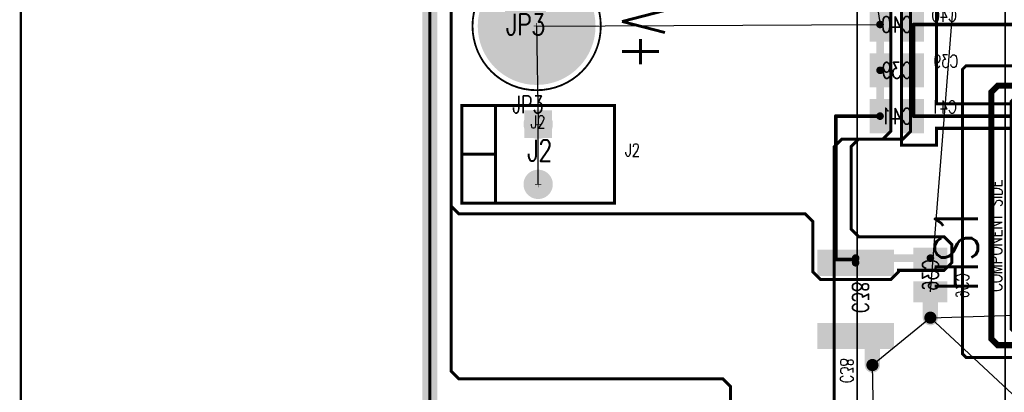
# Model space of a CAD drawing. Extents: x -7.2 to 18.3, y -5.6 to 10.9.
# Tile 17 of 112: x -1.5 to 1.7, y 6 to 7.2. Entities that reach past the tile are written whole.
import ezdxf
from ezdxf.enums import TextEntityAlignment as Align

# ---------------------------------------------------------------- set-up
doc = ezdxf.new("R2010")
doc.units = 0
for name, pattern in [('SIG_2', [2, 1, 1]), ('SIG_22', [2, 1, 1]), ('SIG_6', [2, 1, 1]), ('SIG_9', [2, 1, 1])]:
    doc.linetypes.add(name, pattern=pattern)
for name, color, linetype in [('2D_LINE_02', 112, 'CONTINUOUS'), ('2D_LINE_116', 255, 'CONTINUOUS'), ('BOARD_OUTLINE_00', 254, 'CONTINUOUS'), ('COPPER_01', 1, 'CONTINUOUS'), ('COPPER_04', 5, 'CONTINUOUS'), ('DRIL_NPLTE_THRU_01', 16, 'CONTINUOUS'), ('DRIL_NPLTE_THRU_03', 146, 'CONTINUOUS'), ('DRIL_NPLTE_THRU_04', 176, 'CONTINUOUS'), ('DRIL_PLTE_THRU_01', 16, 'CONTINUOUS'), ('DRIL_PLTE_THRU_03', 146, 'CONTINUOUS'), ('DRIL_PLTE_THRU_04', 176, 'CONTINUOUS'), ('DRIL_SYMBOL', 254, 'CONTINUOUS'), ('LINK_00', 2, 'CONTINUOUS'), ('PADS_BOT', 5, 'CONTINUOUS'), ('PADS_INNER', 1, 'CONTINUOUS'), ('PADS_TOP', 1, 'CONTINUOUS'), ('PADS_XR_131', 3, 'CONTINUOUS'), ('PADS_XR_132', 6, 'CONTINUOUS'), ('PADS_XR_133', 254, 'CONTINUOUS'), ('PART_NAME_123', 255, 'CONTINUOUS'), ('PART_NAME_124', 6, 'CONTINUOUS'), ('PART_NAME_129', 2, 'CONTINUOUS'), ('PART_NAME_130', 106, 'CONTINUOUS'), ('PART_TOP_2DLINE_123', 255, 'CONTINUOUS'), ('PART_TOP_2DLINE_129', 2, 'CONTINUOUS'), ('PART_TOP_TEXT_123', 255, 'CONTINUOUS'), ('TEXT_123', 255, 'CONTINUOUS'), ('TRACE_01', 1, 'CONTINUOUS'), ('TRACE_04', 5, 'CONTINUOUS'), ('VIAPTS', 56, 'CONTINUOUS')]:
    doc.layers.add(name, color=color, linetype=linetype)
doc.styles.add('W0$001', font='simplex', dxfattribs={"width": 0.75})
doc.styles.add('W0$005', font='simplex', dxfattribs={"width": 0.75})
doc.styles.add('W0$006', font='simplex', dxfattribs={"width": 0.75})
doc.styles.add('W0$008', font='simplex', dxfattribs={"width": 0.75})
doc.styles.add('W0$02', font='simplex', dxfattribs={"width": 0.75})

# ---------------------------------------------------------------- blocks, each defined once
blk = doc.blocks.new('BOARD_1')
at = {"layer": 'BOARD_OUTLINE_00', "const_width": 0.01}
blk.add_lwpolyline([(-2.0303, 2.4627), (9.0698, 2.4627), (9.0698, -5.5373), (-2.0303, -5.5373)], close=True, dxfattribs=at)
blk = doc.blocks.new('DRAWING_7')
at = {"layer": '2D_LINE_116', "const_width": 0.008}
blk.add_lwpolyline([(-6.1542, 0), (7.2, 0), (7.2, 12.6876), (-6.1542, 12.6876)], close=True, dxfattribs=at)
blk = doc.blocks.new('DRAWING_274')
at = {"layer": '2D_LINE_02', "const_width": 0.05}
blk.add_lwpolyline([(0, -0.05), (0.4099, -0.05), (0.4099, 0.35), (1.28, 0.35), (1.28, 1.6801), (1.135, 1.6801), (1.135, 2.24), (0.7849, 2.24), (0.7849, 2.465), (0.565, 2.465), (0.565, 4.55), (-1.5751, 4.55), (-1.5751, -0.48), (-0.24, -0.48), (-0.24, 0.015), (-0.49, 0.015), (-0.49, 0.5), (0, 0.5)], close=True, dxfattribs=at)
blk = doc.blocks.new('DRAWING_275')
at = {"layer": '2D_LINE_02', "const_width": 0.05}
blk.add_lwpolyline([(-2.0303, 2.4627), (9.0698, 2.4627), (9.0698, -5.5373), (-2.0303, -5.5373)], close=True, dxfattribs=at)
blk = doc.blocks.new('SMOOTH_0$01')
at = {"const_width": 0.005}
blk.add_lwpolyline([(-0.0025, 0, 1), (0.0025, 0, 1)], format="xyb", close=True, dxfattribs=at)
blk = doc.blocks.new('COPPER_269')
at = {"layer": 'COPPER_01', "const_width": 0.01}
blk.add_lwpolyline([(0.005, -0.077), (0.017, -0.065), (0.123, -0.065), (0.135, -0.077), (0.135, -0.13), (0.1349, -0.13), (0.1349, -0.268), (0.1229, -0.28), (-0.4981, -0.28), (-0.5101, -0.268), (-0.5101, 0.663), (-0.4981, 0.675), (-0.2221, 0.675), (-0.2101, 0.663), (-0.2101, 0.582), (-0.2221, 0.57), (-0.3381, 0.57), (-0.3501, 0.558), (-0.3501, -0.188), (-0.3381, -0.2), (-0.212, -0.2), (-0.2, -0.188), (-0.2, -0.172), (-0.188, -0.16), (-0.007, -0.16), (0.005, -0.148)], close=True, dxfattribs=at)
at = {"layer": 'COPPER_01'}
for p in [(-0.4981, 0.675), (-0.2221, 0.675), (-0.5101, 0.663), (-0.2101, 0.663), (-0.2101, 0.582), (-0.3501, 0.558), (-0.3381, 0.57), (-0.2221, 0.57), (0.017, -0.065), (0.123, -0.065), (0.005, -0.077), (0.135, -0.077), (0.1349, -0.13), (0.135, -0.13), (-0.188, -0.16), (-0.007, -0.16), (0.005, -0.148), (-0.3501, -0.188), (-0.2, -0.172), (-0.2, -0.188), (-0.3381, -0.2), (-0.212, -0.2), (-0.5101, -0.268), (-0.4981, -0.28), (0.1229, -0.28), (0.1349, -0.268)]:
    blk.add_blockref('SMOOTH_0$01', p, dxfattribs=at)
blk = doc.blocks.new('COPPER_273')
at = {"layer": 'COPPER_01', "const_width": 0.01}
for points in [[(-0.6, 0.225), (-0.6, -0.425), (-0.625, -0.45), (-0.825, -0.45), (-0.85, -0.475), (-0.85, -1.73), (-0.825, -1.755), (-0.0051, -1.755)], [(-1.19, -4.4449), (-1.19, -1.2599), (-1.215, -1.2349), (-2.0802, -1.2349), (-2.1052, -1.2099), (-2.1052, 0.0901)]]:
    blk.add_lwpolyline(points, dxfattribs=at)
at = {"layer": 'COPPER_01'}
for p in [(-0.825, -0.45), (-0.625, -0.45), (-0.6, -0.425), (-0.85, -0.475), (-2.1052, -1.2099), (-2.0802, -1.2349), (-1.215, -1.2349), (-1.19, -1.2599)]:
    blk.add_blockref('SMOOTH_0$01', p, dxfattribs=at)
blk = doc.blocks.new('COPPER_282')
at = {"layer": 'COPPER_04', "const_width": 0.01}
blk.add_lwpolyline([(0, -0.01), (-0.025, 0.015), (-0.6301, 0.015), (-0.6551, -0.01), (-0.6551, -0.3399), (-0.6801, -0.3649), (-1.8302, -0.3649), (-1.8552, -0.3899), (-1.8552, -1.155), (-1.8302, -1.18), (-0.695, -1.18), (-0.67, -1.205), (-0.67, -1.37), (-0.645, -1.395), (-0.415, -1.395), (-0.39, -1.37), (-0.39, -1.365), (-0.24, -1.365), (-0.215, -1.34), (-0.215, -1.28), (-0.24, -1.255), (-0.52, -1.255), (-0.545, -1.23), (-0.545, -0.96), (-0.52, -0.935), (-0.44, -0.935), (-0.415, -0.91), (-0.415, -0.48), (-0.39, -0.455), (-0.375, -0.455), (-0.35, -0.43), (-0.35, -0.26), (-0.325, -0.235), (-0.025, -0.235), (0, -0.21)], close=True, dxfattribs=at)
at = {"layer": 'COPPER_04'}
for p in [(-0.6301, 0.015), (-0.025, 0.015), (-0.6551, -0.01), (0, -0.01), (0, -0.21), (-0.35, -0.26), (-0.325, -0.235), (-0.025, -0.235), (-0.6551, -0.3399), (-1.8552, -0.3899), (-1.8302, -0.3649), (-0.6801, -0.3649), (-0.39, -0.455), (-0.375, -0.455), (-0.35, -0.43), (-0.415, -0.48), (-0.52, -0.935), (-0.44, -0.935), (-0.415, -0.91), (-0.545, -0.96), (-1.8552, -1.155), (-1.8302, -1.18), (-0.695, -1.18), (-0.67, -1.205), (-0.545, -1.23), (-0.52, -1.255), (-0.24, -1.255), (-0.215, -1.28), (-0.215, -1.34), (-0.67, -1.37), (-0.39, -1.365), (-0.39, -1.37), (-0.24, -1.365), (-0.645, -1.395), (-0.415, -1.395)]:
    blk.add_blockref('SMOOTH_0$01', p, dxfattribs=at)
blk = doc.blocks.new('COPPER_283')
at = {"layer": 'COPPER_04', "const_width": 0.01}
blk.add_lwpolyline([(-0.01, 0), (-0.38, 0), (-0.38, 0.325), (-0.495, 0.325), (-0.495, -0.135), (-0.38, -0.135), (-0.38, -0.08), (-0.01, -0.08)], close=True, dxfattribs=at)
at = {"layer": 'COPPER_04'}
for p in [(-0.495, 0.325), (-0.38, 0.325), (-0.38, 0), (-0.01, 0), (-0.38, -0.08), (-0.01, -0.08), (-0.495, -0.135), (-0.38, -0.135)]:
    blk.add_blockref('SMOOTH_0$01', p, dxfattribs=at)
blk = doc.blocks.new('DRIL_HOLE_0')
blk.add_lwpolyline([(0, 0, 1), (0, 0, 1)], format="xyb", close=True)
blk = doc.blocks.new('PAD_13')
at = {"const_width": 0.063}
blk.add_lwpolyline([(-0.053, 0), (0.053, 0)], dxfattribs=at)
blk = doc.blocks.new('PAD_1')
blk.add_lwpolyline([(0, 0, 1), (0, 0, 1)], format="xyb", close=True)
blk = doc.blocks.new('PAD_14')
at = {"const_width": 0.069}
blk.add_lwpolyline([(-0.056, 0), (0.056, 0)], dxfattribs=at)
blk = doc.blocks.new('PAD_15')
at = {"const_width": 0.063}
blk.add_lwpolyline([(-0.052, 0), (0.054, 0)], dxfattribs=at)
blk = doc.blocks.new('STK_BOT_13')
at = {"layer": 'DRIL_PLTE_THRU_01'}
blk.add_blockref('DRIL_HOLE_0', (0, 0), dxfattribs=at)
at = {"layer": 'DRIL_PLTE_THRU_03'}
blk.add_blockref('DRIL_HOLE_0', (0, 0), dxfattribs=at)
at = {"layer": 'DRIL_PLTE_THRU_04'}
blk.add_blockref('DRIL_HOLE_0', (0, 0), dxfattribs=at)
at = {"layer": 'PADS_BOT', "rotation": 90}
blk.add_blockref('PAD_15', (0, 0), dxfattribs=at)
at = {"layer": 'PADS_INNER'}
blk.add_blockref('PAD_1', (0, 0), dxfattribs=at)
at = {"layer": 'PADS_TOP'}
blk.add_blockref('PAD_1', (0, 0), dxfattribs=at)
at = {"layer": 'PADS_XR_131', "rotation": 90}
blk.add_blockref('PAD_14', (0, 0), dxfattribs=at)
at = {"layer": 'PADS_XR_133', "rotation": 90}
blk.add_blockref('PAD_13', (0, 0), dxfattribs=at)
blk = doc.blocks.new('SYM_BOT_11')
for p in [(-0.055, 0), (0.055, 0)]:
    blk.add_blockref('STK_BOT_13', p)
blk = doc.blocks.new('PART_BOT_8')
blk.add_blockref('SYM_BOT_11', (0, 0))
at = {"layer": 'PART_NAME_124', "style": 'W0$006', "width": 0.75}
blk.add_text('C36', height=0.042, rotation=180, dxfattribs=at).set_placement((-0.035, 0.105), align=Align.MIDDLE_CENTER)
at = {"layer": 'PART_NAME_130', "style": 'W0$001', "width": 0.75}
blk.add_text('C36', height=0.0525, rotation=180, dxfattribs=at).set_placement((0, 0), align=Align.MIDDLE_CENTER)
blk = doc.blocks.new('SMOOTH_0$001')
at = {"const_width": 0.0005}
blk.add_lwpolyline([(-0.00025, 0, 1), (0.00025, 0, 1)], format="xyb", close=True, dxfattribs=at)
blk = doc.blocks.new('PART_BODY_TOP_359')
at = {"layer": 'PART_TOP_2DLINE_123', "const_width": 0.01}
blk.add_lwpolyline([(-0.16, 0.25), (-0.16, -0.25), (0.16, -0.25), (0.16, 0.25)], close=True, dxfattribs=at)
for points in [[(-0.16, -0.14), (0.16, -0.14)], [(0, -0.14), (0, -0.25)]]:
    blk.add_lwpolyline(points, dxfattribs=at)
at = {"layer": 'PART_TOP_2DLINE_129', "const_width": 0.001}
blk.add_lwpolyline([(-0.16, 0.25), (-0.16, -0.25), (0.16, -0.25), (0.16, 0.25)], close=True, dxfattribs=at)
at = {"layer": 'PART_TOP_2DLINE_123'}
for p in [(-0.16, 0.25), (0.16, 0.25), (-0.16, -0.14), (0, -0.14), (0.16, -0.14), (-0.16, -0.25), (0, -0.25), (0.16, -0.25)]:
    blk.add_blockref('SMOOTH_0$01', p, dxfattribs=at)
at = {"layer": 'PART_TOP_2DLINE_129'}
for p in [(-0.16, 0.25), (0.16, 0.25), (-0.16, -0.25), (0.16, -0.25)]:
    blk.add_blockref('SMOOTH_0$001', p, dxfattribs=at)
blk = doc.blocks.new('DRIL_SYMBOL_0$052')
at = {"layer": 'DRIL_SYMBOL', "const_width": 0.002}
for points in [[(-0.01, 0), (0.01, 0)], [(0, -0.01), (0, 0.01)]]:
    blk.add_lwpolyline(points, dxfattribs=at)
blk = doc.blocks.new('DRIL_HOLE_0$052')
at = {"const_width": 0.026}
blk.add_lwpolyline([(-0.013, 0, 1), (0.013, 0, 1)], format="xyb", close=True, dxfattribs=at)
blk.add_blockref('DRIL_SYMBOL_0$052', (0, 0))
blk = doc.blocks.new('PAD_59')
at = {"const_width": 0.09}
blk.add_lwpolyline([(-0.045, 0), (0.045, 0)], dxfattribs=at)
blk = doc.blocks.new('PAD_60')
at = {"const_width": 0.048}
blk.add_lwpolyline([(0, -0.024, 1), (0, 0.024, 1)], format="xyb", close=True, dxfattribs=at)
blk = doc.blocks.new('STK_TOP_38')
at = {"layer": 'DRIL_PLTE_THRU_01'}
blk.add_blockref('DRIL_HOLE_0$052', (0, 0), dxfattribs=at)
at = {"layer": 'DRIL_PLTE_THRU_03'}
blk.add_blockref('DRIL_HOLE_0$052', (0, 0), dxfattribs=at)
at = {"layer": 'DRIL_PLTE_THRU_04'}
blk.add_blockref('DRIL_HOLE_0$052', (0, 0), dxfattribs=at)
at = {"layer": 'PADS_BOT'}
blk.add_blockref('PAD_59', (0, 0), dxfattribs=at)
at = {"layer": 'PADS_INNER'}
blk.add_blockref('PAD_59', (0, 0), dxfattribs=at)
at = {"layer": 'PADS_TOP'}
blk.add_blockref('PAD_59', (0, 0), dxfattribs=at)
at = {"layer": 'PADS_XR_131'}
blk.add_blockref('PAD_60', (0, 0), dxfattribs=at)
at = {"layer": 'PADS_XR_132'}
blk.add_blockref('PAD_60', (0, 0), dxfattribs=at)
blk = doc.blocks.new('PAD_61')
at = {"const_width": 0.045}
blk.add_lwpolyline([(0, -0.0225, 1), (0, 0.0225, 1)], format="xyb", close=True, dxfattribs=at)
blk = doc.blocks.new('STK_TOP_37')
at = {"layer": 'DRIL_PLTE_THRU_01'}
blk.add_blockref('DRIL_HOLE_0$052', (0, 0), dxfattribs=at)
at = {"layer": 'DRIL_PLTE_THRU_03'}
blk.add_blockref('DRIL_HOLE_0$052', (0, 0), dxfattribs=at)
at = {"layer": 'DRIL_PLTE_THRU_04'}
blk.add_blockref('DRIL_HOLE_0$052', (0, 0), dxfattribs=at)
at = {"layer": 'PADS_BOT'}
blk.add_blockref('PAD_61', (0, 0), dxfattribs=at)
at = {"layer": 'PADS_INNER'}
blk.add_blockref('PAD_61', (0, 0), dxfattribs=at)
at = {"layer": 'PADS_TOP'}
blk.add_blockref('PAD_61', (0, 0), dxfattribs=at)
at = {"layer": 'PADS_XR_131'}
blk.add_blockref('PAD_60', (0, 0), dxfattribs=at)
at = {"layer": 'PADS_XR_132'}
blk.add_blockref('PAD_60', (0, 0), dxfattribs=at)
blk = doc.blocks.new('SYM_TOP_32')
for name, p in [('PART_BODY_TOP_359', (0, 0)), ('STK_TOP_38', (-0.0985, 0)), ('STK_TOP_37', (0.0985, 0))]:
    blk.add_blockref(name, p)
blk = doc.blocks.new('PART_TOP_55')
blk.add_blockref('SYM_TOP_32', (0, 0))
at = {"layer": 'PART_NAME_123', "width": 0.75}
for style, p in [('W0$005', (0.0074, 0.2849)), ('W0$008', (-0.085, -0.025))]:
    blk.add_text('J2', height=0.042, rotation=90, dxfattribs=dict(at, style=style)).set_placement(p)
at = {"layer": 'PART_NAME_129', "style": 'W0$001', "width": 0.75}
blk.add_text('J2', height=0.07, rotation=90, dxfattribs=at).set_placement((-0.0126, -0.0351), align=Align.MIDDLE_LEFT)
blk = doc.blocks.new('PART_BOT_133')
blk.add_blockref('SYM_BOT_11', (0, 0))
at = {"layer": 'PART_NAME_124', "style": 'W0$006', "width": 0.75}
blk.add_text('C40', height=0.042, dxfattribs=at).set_placement((-0.155, 0.03), align=Align.MIDDLE_CENTER)
at = {"layer": 'PART_NAME_130', "style": 'W0$001', "width": 0.75}
blk.add_text('C40', height=0.0525, dxfattribs=at).set_placement((0, 0), align=Align.MIDDLE_CENTER)
blk = doc.blocks.new('PART_BOT_134')
blk.add_blockref('SYM_BOT_11', (0, 0))
at = {"layer": 'PART_NAME_124', "style": 'W0$006', "width": 0.75}
blk.add_text('C39', height=0.042, dxfattribs=at).set_placement((-0.16, 0.03), align=Align.MIDDLE_CENTER)
at = {"layer": 'PART_NAME_130', "style": 'W0$001', "width": 0.75}
blk.add_text('C39', height=0.0525, dxfattribs=at).set_placement((0, 0), align=Align.MIDDLE_CENTER)
blk = doc.blocks.new('PART_BOT_135')
blk.add_blockref('SYM_BOT_11', (0, 0))
at = {"layer": 'PART_NAME_124', "style": 'W0$006', "width": 0.75}
blk.add_text('C41', height=0.042, dxfattribs=at).set_placement((-0.155, 0.03), align=Align.MIDDLE_CENTER)
at = {"layer": 'PART_NAME_130', "style": 'W0$001', "width": 0.75}
blk.add_text('C41', height=0.0525, dxfattribs=at).set_placement((0, 0), align=Align.MIDDLE_CENTER)
blk = doc.blocks.new('PAD_92')
at = {"const_width": 0.08}
blk.add_lwpolyline([(-0.1225, 0), (0.1225, 0)], dxfattribs=at)
blk = doc.blocks.new('PAD_93')
at = {"const_width": 0.086}
blk.add_lwpolyline([(-0.1255, 0), (0.1255, 0)], dxfattribs=at)
blk = doc.blocks.new('STK_BOT_55')
at = {"layer": 'DRIL_NPLTE_THRU_01'}
blk.add_blockref('DRIL_HOLE_0', (0, 0), dxfattribs=at)
at = {"layer": 'DRIL_NPLTE_THRU_03'}
blk.add_blockref('DRIL_HOLE_0', (0, 0), dxfattribs=at)
at = {"layer": 'DRIL_NPLTE_THRU_04'}
blk.add_blockref('DRIL_HOLE_0', (0, 0), dxfattribs=at)
at = {"layer": 'PADS_BOT', "rotation": 90}
blk.add_blockref('PAD_92', (0, 0), dxfattribs=at)
at = {"layer": 'PADS_INNER'}
blk.add_blockref('PAD_1', (0, 0), dxfattribs=at)
at = {"layer": 'PADS_TOP'}
blk.add_blockref('PAD_1', (0, 0), dxfattribs=at)
at = {"layer": 'PADS_XR_131', "rotation": 90}
blk.add_blockref('PAD_93', (0, 0), dxfattribs=at)
at = {"layer": 'PADS_XR_133', "rotation": 90}
blk.add_blockref('PAD_92', (0, 0), dxfattribs=at)
blk = doc.blocks.new('SYM_BOT_45')
for p in [(-0.12, 0), (0.12, 0)]:
    blk.add_blockref('STK_BOT_55', p)
blk = doc.blocks.new('PART_BOT_189')
blk.add_blockref('SYM_BOT_45', (0, 0))
at = {"layer": 'PART_NAME_124', "style": 'W0$005', "width": 0.75}
blk.add_text('C38', height=0.042, dxfattribs=at).set_placement((-0.275, -0.05))
at = {"layer": 'PART_NAME_130', "style": 'W0$001', "width": 0.75}
blk.add_text('C38', height=0.0525, dxfattribs=at).set_placement((-0.0449, -0.0101))
blk = doc.blocks.new('SMOOTH_0$006')
at = {"const_width": 0.003}
blk.add_lwpolyline([(-0.0015, 0, 1), (0.0015, 0, 1)], format="xyb", close=True, dxfattribs=at)
blk = doc.blocks.new('PART_BODY_TOP_389')
at = {"layer": 'PART_TOP_2DLINE_123', "const_width": 0.006}
blk.add_lwpolyline([(-1, 0.325), (1, 0.325), (1, -0.16), (-1, -0.16)], close=True, dxfattribs=at)
blk.add_lwpolyline([(1, -0.16), (-1, -0.16)], dxfattribs=at)
at = {"layer": 'PART_TOP_2DLINE_129', "const_width": 0.001}
blk.add_lwpolyline([(-1.05, 0.325), (1, 0.325), (1, -0.575), (-1.05, -0.575)], close=True, dxfattribs=at)
blk.add_lwpolyline([(1, -0.16), (-1.05, -0.16)], dxfattribs=at)
at = {"layer": 'PART_TOP_2DLINE_123'}
for p in [(-1, 0.325), (1, 0.325), (-1, -0.16), (-1, -0.16), (1, -0.16), (1, -0.16)]:
    blk.add_blockref('SMOOTH_0$006', p, dxfattribs=at)
at = {"layer": 'PART_TOP_2DLINE_129'}
for p in [(-1.05, 0.325), (1, 0.325), (-1.05, -0.16), (1, -0.16), (-1.05, -0.575), (1, -0.575)]:
    blk.add_blockref('SMOOTH_0$001', p, dxfattribs=at)
at = {"layer": 'PART_TOP_TEXT_123', "style": 'W0$008', "width": 0.75}
blk.add_text('COMPONENT SIDE', height=0.042, dxfattribs=at).set_placement((-0.2, -0.15))
blk = doc.blocks.new('DRIL_SYMBOL_0$125')
at = {"layer": 'DRIL_SYMBOL', "const_width": 0.002}
for points in [[(-0.01, 0), (0.01, 0)], [(0, -0.01), (0, 0.01)]]:
    blk.add_lwpolyline(points, dxfattribs=at)
blk = doc.blocks.new('DRIL_HOLE_0$125')
at = {"const_width": 0.0625}
blk.add_lwpolyline([(-0.03125, 0, 1), (0.03125, 0, 1)], format="xyb", close=True, dxfattribs=at)
blk.add_blockref('DRIL_SYMBOL_0$125', (0, 0))
blk = doc.blocks.new('PAD_119')
at = {"const_width": 0.1}
blk.add_lwpolyline([(0, -0.05, 1), (0, 0.05, 1)], format="xyb", close=True, dxfattribs=at)
blk = doc.blocks.new('PAD_122')
at = {"const_width": 0.103}
blk.add_lwpolyline([(0, -0.0515, 1), (0, 0.0515, 1)], format="xyb", close=True, dxfattribs=at)
blk = doc.blocks.new('STK_TOP_75')
at = {"layer": 'DRIL_PLTE_THRU_01'}
blk.add_blockref('DRIL_HOLE_0$125', (0, 0), dxfattribs=at)
at = {"layer": 'DRIL_PLTE_THRU_03'}
blk.add_blockref('DRIL_HOLE_0$125', (0, 0), dxfattribs=at)
at = {"layer": 'DRIL_PLTE_THRU_04'}
blk.add_blockref('DRIL_HOLE_0$125', (0, 0), dxfattribs=at)
at = {"layer": 'PADS_BOT'}
blk.add_blockref('PAD_119', (0, 0), dxfattribs=at)
at = {"layer": 'PADS_INNER'}
blk.add_blockref('PAD_119', (0, 0), dxfattribs=at)
at = {"layer": 'PADS_TOP'}
blk.add_blockref('PAD_119', (0, 0), dxfattribs=at)
at = {"layer": 'PADS_XR_131'}
blk.add_blockref('PAD_122', (0, 0), dxfattribs=at)
at = {"layer": 'PADS_XR_132'}
blk.add_blockref('PAD_122', (0, 0), dxfattribs=at)
blk = doc.blocks.new('SYM_TOP_62')
for name, p in [('PART_BODY_TOP_389', (0, 0)), ('STK_TOP_75', (-0.875, 0)), ('STK_TOP_75', (0.875, 0))]:
    blk.add_blockref(name, p)
blk = doc.blocks.new('PART_TOP_422')
blk.add_blockref('SYM_TOP_62', (0, 0))
at = {"layer": 'PART_NAME_123', "style": 'W0$006', "width": 0.75}
blk.add_text('HS1', height=0.042, rotation=270, dxfattribs=at).set_placement((1.025, 0.1))
at = {"layer": 'PART_NAME_129', "style": 'W0$001', "width": 0.75}
blk.add_text('HS1', height=0.14, dxfattribs=at).set_placement((-0.2, -0.07))
blk = doc.blocks.new('PART_BODY_TOP_365')
at = {"layer": 'PART_TOP_2DLINE_123', "const_width": 0.006}
blk.add_lwpolyline([(-0.2102, 0, 1), (0.2102, 0, 1)], format="xyb", close=True, dxfattribs=at)
at = {"layer": 'PART_TOP_2DLINE_129', "const_width": 0.001}
blk.add_lwpolyline([(-0.2102, 0, 1), (0.2102, 0, 1)], format="xyb", close=True, dxfattribs=at)
blk = doc.blocks.new('DRIL_SYMBOL_0$25')
at = {"layer": 'DRIL_SYMBOL', "const_width": 0.002}
for points in [[(-0.01, 0), (0.01, 0)], [(0, -0.01), (0, 0.01)]]:
    blk.add_lwpolyline(points, dxfattribs=at)
blk = doc.blocks.new('DRIL_HOLE_0$25')
at = {"const_width": 0.125}
blk.add_lwpolyline([(-0.0625, 0, 1), (0.0625, 0, 1)], format="xyb", close=True, dxfattribs=at)
blk.add_blockref('DRIL_SYMBOL_0$25', (0, 0))
blk = doc.blocks.new('PAD_76')
at = {"const_width": 0.19}
blk.add_lwpolyline([(0, -0.095, 1), (0, 0.095, 1)], format="xyb", close=True, dxfattribs=at)
blk = doc.blocks.new('PAD_78')
at = {"const_width": 0.193}
blk.add_lwpolyline([(0, -0.0965, 1), (0, 0.0965, 1)], format="xyb", close=True, dxfattribs=at)
blk = doc.blocks.new('STK_TOP_46')
at = {"layer": 'DRIL_PLTE_THRU_01'}
blk.add_blockref('DRIL_HOLE_0$25', (0, 0), dxfattribs=at)
at = {"layer": 'DRIL_PLTE_THRU_03'}
blk.add_blockref('DRIL_HOLE_0$25', (0, 0), dxfattribs=at)
at = {"layer": 'DRIL_PLTE_THRU_04'}
blk.add_blockref('DRIL_HOLE_0$25', (0, 0), dxfattribs=at)
at = {"layer": 'PADS_BOT'}
blk.add_blockref('PAD_76', (0, 0), dxfattribs=at)
at = {"layer": 'PADS_INNER'}
blk.add_blockref('PAD_76', (0, 0), dxfattribs=at)
at = {"layer": 'PADS_TOP'}
blk.add_blockref('PAD_76', (0, 0), dxfattribs=at)
at = {"layer": 'PADS_XR_131'}
blk.add_blockref('PAD_78', (0, 0), dxfattribs=at)
at = {"layer": 'PADS_XR_132'}
blk.add_blockref('PAD_78', (0, 0), dxfattribs=at)
blk = doc.blocks.new('SYM_TOP_38')
for name in ['PART_BODY_TOP_365', 'STK_TOP_46']:
    blk.add_blockref(name, (0, 0))
blk = doc.blocks.new('PART_TOP_575')
blk.add_blockref('SYM_TOP_38', (0, 0))
at = {"layer": 'PART_NAME_123', "style": 'W0$008', "width": 0.75}
blk.add_text('JP3', height=0.056, dxfattribs=at).set_placement((-0.08, -0.285))
at = {"layer": 'PART_NAME_129', "style": 'W0$001', "width": 0.75}
blk.add_text('JP3', height=0.07, dxfattribs=at).set_placement((-0.1, -0.03))
blk = doc.blocks.new('SMOOTH_0$02')
at = {"const_width": 0.01}
blk.add_lwpolyline([(-0.005, 0, 1), (0.005, 0, 1)], format="xyb", close=True, dxfattribs=at)
blk = doc.blocks.new('SMOOTH_0$025')
at = {"const_width": 0.0125}
blk.add_lwpolyline([(-0.00625, 0, 1), (0.00625, 0, 1)], format="xyb", close=True, dxfattribs=at)
blk = doc.blocks.new('SMOOTH_0$012')
at = {"const_width": 0.006}
blk.add_lwpolyline([(-0.003, 0, 1), (0.003, 0, 1)], format="xyb", close=True, dxfattribs=at)
blk = doc.blocks.new('SMOOTH_0$05')
at = {"const_width": 0.025}
blk.add_lwpolyline([(-0.0125, 0, 1), (0.0125, 0, 1)], format="xyb", close=True, dxfattribs=at)
blk = doc.blocks.new('DRIL_SYMBOL_0$018')
at = {"layer": 'DRIL_SYMBOL', "const_width": 0.002}
for points in [[(-0.01, 0), (0.01, 0)], [(0, -0.01), (0, 0.01)]]:
    blk.add_lwpolyline(points, dxfattribs=at)
blk = doc.blocks.new('DRIL_HOLE_0$018')
at = {"const_width": 0.009}
blk.add_lwpolyline([(-0.0045, 0, 1), (0.0045, 0, 1)], format="xyb", close=True, dxfattribs=at)
blk.add_blockref('DRIL_SYMBOL_0$018', (0, 0))
blk = doc.blocks.new('PAD_138')
at = {"const_width": 0.02}
blk.add_lwpolyline([(0, -0.01, 1), (0, 0.01, 1)], format="xyb", close=True, dxfattribs=at)
blk = doc.blocks.new('STK_TOP_4')
at = {"layer": 'DRIL_PLTE_THRU_01'}
blk.add_blockref('DRIL_HOLE_0$018', (0, 0), dxfattribs=at)
at = {"layer": 'DRIL_PLTE_THRU_03'}
blk.add_blockref('DRIL_HOLE_0$018', (0, 0), dxfattribs=at)
at = {"layer": 'DRIL_PLTE_THRU_04'}
blk.add_blockref('DRIL_HOLE_0$018', (0, 0), dxfattribs=at)
at = {"layer": 'PADS_BOT'}
blk.add_blockref('PAD_138', (0, 0), dxfattribs=at)
at = {"layer": 'PADS_INNER'}
blk.add_blockref('PAD_138', (0, 0), dxfattribs=at)
at = {"layer": 'PADS_TOP'}
blk.add_blockref('PAD_138', (0, 0), dxfattribs=at)
blk = doc.blocks.new('SYM_TOP_2')
blk.add_blockref('STK_TOP_4', (0, 0))

msp = doc.modelspace()

# ---------------------------------------------------------------- linework, layer by layer
at = {"layer": 'LINK_00', "linetype": 'SIG_6'}
for p, q in [((1.2001, 7.6499), (1.2752, 7.1749)), ((0.15, 7.17), (1.2752, 7.1749)), ((0.15, 7.17), (0.155, 6.8485)), ((0.155, 6.6515), (0.155, 6.8485))]:
    msp.add_line(p, q, dxfattribs=at)
at = {"layer": 'LINK_00', "linetype": 'SIG_22'}
for p, q in [((1.4402, 6.2999), (1.5252, 7.3749)), ((1.4402, 6.2149), (1.2502, 6.0599)), ((1.4402, 6.2149), (1.7902, 6.2249)), ((1.4402, 6.2149), (2.0951, 5.6049)), ((1.2952, 4.1849), (1.2502, 6.0599))]:
    msp.add_line(p, q, dxfattribs=at)
at = {"layer": 'TRACE_01', "linetype": 'SIG_2', "const_width": 0.02}
msp.add_lwpolyline([(1.8001, 6.1249), (1.6611, 6.1249), (1.6401, 6.1459), (1.6401, 6.9539), (1.6611, 6.9749), (1.7902, 6.9749)], dxfattribs=at)
at = {"layer": 'TRACE_04', "linetype": 'SIG_9', "const_width": 0.012}
for points in [[(1.3852, 7.1749), (1.7202, 7.1749), (1.7952, 7.2499), (1.7952, 7.325), (1.8452, 7.375), (2.625, 7.375), (2.9, 7.65)], [(1.3852, 7.1749), (1.3852, 7.0249)], [(1.3852, 7.0249), (1.3852, 6.8749)], [(1.3852, 6.8749), (1.7902, 6.8749)]]:
    msp.add_lwpolyline(points, dxfattribs=at)
at = {"layer": 'TRACE_04', "linetype": 'SIG_6'}
for points, const_width in [([(1.2752, 7.0249), (1.2752, 7.1749)], 0.025), ([(1.2752, 6.8749), (1.2752, 7.0249)], 0.025), ([(1.13, 6.8749), (1.13, 6.405), (1.1952, 6.405), (1.1952, 6.3949)], 0.012), ([(1.13, 6.8749), (1.2752, 6.8749)], 0.012), ([(1.1952, 6.3949), (1.1952, 6.4099), (1.4402, 6.4099)], 0.025)]:
    msp.add_lwpolyline(points, dxfattribs=dict(at, const_width=const_width))
at = {"layer": 'TRACE_04', "linetype": 'SIG_22', "const_width": 0.05}
for points in [[(1.4402, 6.2999), (1.4402, 6.2149)], [(1.1952, 6.1549), (1.2502, 6.1549), (1.2502, 6.0599)]]:
    msp.add_lwpolyline(points, dxfattribs=at)

# ---------------------------------------------------------------- block references
for name, p in [('DRAWING_7', (4.6143, -3.6427)), ('DRAWING_274', (1.3752, 3.2499)), ('DRAWING_275', (1.8304, 5.3372)), ('BOARD_1', (1.8304, 5.3372)), ('PART_TOP_575', (0.15, 7.17))]:
    msp.add_blockref(name, p)
at = {"linetype": 'SIG_6'}
for name, p in [('COPPER_273', (1.9752, 7.2499)), ('COPPER_282', (1.7252, 7.7349))]:
    msp.add_blockref(name, p, dxfattribs=at)
for name, p, rotation in [('PART_TOP_422', (1.5252, 6.4999), 90), ('PART_TOP_55', (0.155, 6.75), 270)]:
    msp.add_blockref(name, p, dxfattribs=dict(rotation=rotation))
at = {"xscale": -1}
for name, p in [('PART_BOT_133', (1.3302, 7.1749)), ('PART_BOT_134', (1.3302, 7.0249)), ('PART_BOT_135', (1.3302, 6.8749))]:
    msp.add_blockref(name, p, dxfattribs=at)
at = {"linetype": 'SIG_9'}
msp.add_blockref('COPPER_283', (1.8402, 6.9149), dxfattribs=at)
at = {"linetype": 'SIG_2'}
msp.add_blockref('COPPER_269', (2.0552, 6.3649), dxfattribs=at)
at = {"xscale": -1, "rotation": -90}
for name, p in [('PART_BOT_189', (1.1952, 6.2749)), ('PART_BOT_8', (1.4402, 6.3549))]:
    msp.add_blockref(name, p, dxfattribs=at)
at = {"layer": 'TRACE_01'}
for p in [(1.6611, 6.9749), (1.6401, 6.9539), (1.6401, 6.1459), (1.6611, 6.1249)]:
    msp.add_blockref('SMOOTH_0$02', p, dxfattribs=at)
at = {"layer": 'TRACE_04'}
for name, p in [('SMOOTH_0$025', (1.2752, 7.1749)), ('SMOOTH_0$012', (1.3852, 7.1749)), ('SMOOTH_0$012', (1.3852, 7.1749)), ('SMOOTH_0$025', (1.2752, 7.0249)), ('SMOOTH_0$025', (1.2752, 7.0249)), ('SMOOTH_0$012', (1.3852, 7.0249)), ('SMOOTH_0$012', (1.3852, 7.0249)), ('SMOOTH_0$012', (1.13, 6.8749)), ('SMOOTH_0$012', (1.13, 6.8749)), ('SMOOTH_0$025', (1.2752, 6.8749)), ('SMOOTH_0$012', (1.2752, 6.8749)), ('SMOOTH_0$012', (1.3852, 6.8749)), ('SMOOTH_0$012', (1.3852, 6.8749)), ('SMOOTH_0$025', (1.1952, 6.4099)), ('SMOOTH_0$025', (1.4402, 6.4099)), ('SMOOTH_0$012', (1.13, 6.405)), ('SMOOTH_0$025', (1.1952, 6.3949)), ('SMOOTH_0$012', (1.1952, 6.405)), ('SMOOTH_0$012', (1.1952, 6.3949)), ('SMOOTH_0$05', (1.4402, 6.2999)), ('SMOOTH_0$05', (1.4402, 6.2149)), ('SMOOTH_0$05', (1.1952, 6.1549)), ('SMOOTH_0$05', (1.2502, 6.1549)), ('SMOOTH_0$05', (1.2502, 6.0599))]:
    msp.add_blockref(name, p, dxfattribs=at)
at = {"layer": 'VIAPTS', "linetype": 'SIG_22'}
for p in [(1.4402, 6.2149), (1.2502, 6.0599)]:
    msp.add_blockref('SYM_TOP_2', p, dxfattribs=at)

# ---------------------------------------------------------------- texts
at = {"layer": 'TEXT_123', "style": 'W0$02', "width": 0.75}
msp.add_text('PV+', height=0.14, rotation=270, dxfattribs=at).set_placement((0.43, 7.32))

doc.saveas('drawing.dxf')
